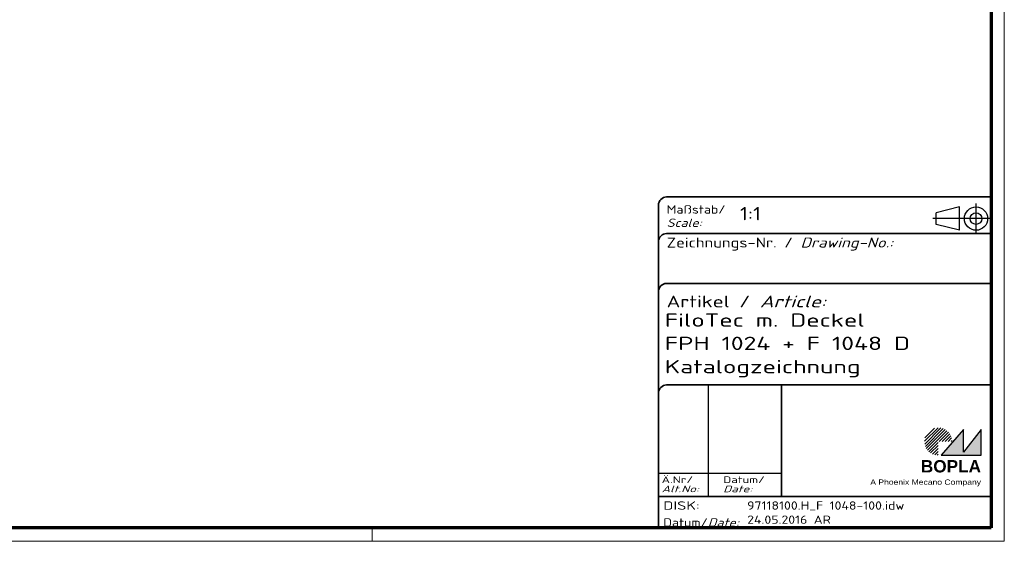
# Model space of a CAD drawing. Header units: millimetres. Extents: x 1 to 593, y 1 to 419.
# Tile 5 of 6: x 297 to 593, y 1 to 158. Entities that reach past the tile are written whole.
import ezdxf
from ezdxf.enums import TextEntityAlignment as Align

# ---------------------------------------------------------------- set-up
doc = ezdxf.new("R2010")
doc.units = ezdxf.units.MM
doc.linetypes.add('ACAD_ISO04W100', pattern=[30, 24, -3, 0, -3])
doc.linetypes.add('DASHED', pattern=[0.2067, 0.1654, -0.0413])
doc.layers.get('0').update_dxf_attribs({"lineweight": 25})
for name, color, linetype, lineweight in [('Rahmen (ISO)', 7, 'Continuous', 70), ('Schraffur (ISO)', 1, 'Continuous', 18), ('Sichtbar schmal (ISO)', 1, 'Continuous', 25), ('Titel (ISO)', 5, 'Continuous', 50), ('Verdeckt (ISO)', 5, 'DASHED', 35)]:
    doc.layers.add(name, color=color, linetype=linetype, lineweight=lineweight)
doc.styles.add('Notiztext (DIN)', font='isocpeur.ttf', dxfattribs={"width": 1.1})
doc.styles.get("Standard").update_dxf_attribs({"font": 'isocpeur.ttf', "width": 1.1})
doc.styles.add('Textstil142', font='isocpeur.ttf', dxfattribs={"width": 1.4})
doc.styles.add('Textstil143', font='isocpeur.ttf', dxfattribs={"width": 1.4})
doc.styles.add('Textstil144', font='isocpeur.ttf', dxfattribs={"width": 1.4})
doc.styles.add('Textstil242', font='isocpeur.ttf', dxfattribs={"width": 1.2})
doc.styles.add('Textstil243', font='isocpeur.ttf', dxfattribs={"width": 1.4})
doc.styles.add('Textstil248', font='isocpeui.ttf', dxfattribs={"width": 1.2})
doc.styles.add('Textstil249', font='isocpeui.ttf', dxfattribs={"width": 1.4})
doc.styles.add('Textstil68', font='isocpeur.ttf', dxfattribs={"width": 1.2})

# ---------------------------------------------------------------- blocks, each defined once
blk = doc.blocks.new('Schriftfelder Katalogzeichnung')
at = {"layer": 'Schraffur (ISO)'}
h = blk.add_hatch(dxfattribs=at)
h.set_pattern_fill('ANSI31', color=1, scale=5.08, style=0)
h.set_pattern_definition([(45, (0, 0), (-0.4490128, 0.4490128), [])])
edge = h.paths.add_edge_path()
edge.add_line((395.78, 37.31), (391.63, 37.31))
edge.add_line((391.63, 37.31), (391.63, 33.16))
edge.add_arc((391.63, 37.31), 4.15, 0, 270, ccw=False)
blk.add_hatch(color=7, dxfattribs=at).paths.add_polyline_path([(392.48, 33.16), (404.48, 33.16), (404.48, 40.96), (399.18, 34.06), (399.18, 40.96)])
at = {"color": 5, "linetype": 'Continuous'}
for p, q in [((397.98, 107.81), (390.98, 106.06)), ((397.98, 100.81), (397.98, 107.81)), ((390.98, 102.56), (390.98, 106.06)), ((397.98, 100.81), (390.98, 102.56))]:
    blk.add_line(p, q, dxfattribs=at)
at = {"color": 1, "linetype": 'ACAD_ISO04W100'}
for p, q in [((402.98, 99.81), (402.98, 108.81)), ((407.48, 104.31), (389.98, 104.31))]:
    blk.add_line(p, q, dxfattribs=at)
at = {"color": 1, "linetype": 'Continuous', "lineweight": 25}
for p, q in [((322.48, 54.31), (322.48, 20.81)), ((307.48, 27.81), (344.48, 27.81))]:
    blk.add_line(p, q, dxfattribs=at)
at = {"color": 7, "linetype": 'Continuous'}
for p, q in [((399.18, 40.96), (392.48, 33.16)), ((404.48, 40.96), (399.18, 34.06)), ((399.18, 34.06), (399.18, 40.96)), ((404.48, 33.16), (404.48, 40.96)), ((392.48, 33.16), (404.48, 33.16))]:
    blk.add_line(p, q, dxfattribs=at)
at = {"color": 5, "linetype": 'Continuous'}
for radius in [3.5, 1.75]:
    blk.add_circle((402.98, 104.31), radius, dxfattribs=at)
at = {"layer": 'Titel (ISO)', "lineweight": 18}
for p, q in [((410.48, 7.31), (411.48, 7.31)), ((411.48, 7.31), (411.48, 8.31))]:
    blk.add_line(p, q, dxfattribs=at)
at = {"layer": 'Verdeckt (ISO)', "color": 5, "linetype": 'Continuous', "lineweight": 35}
for p, q in [((407.48, 110.81), (309.98, 110.81)), ((307.48, 108.31), (307.48, 11.31)), ((407.48, 99.81), (309.98, 99.81)), ((407.48, 84.81), (309.98, 84.81)), ((407.48, 54.31), (309.98, 54.31)), ((407.48, 20.81), (307.48, 20.81))]:
    blk.add_line(p, q, dxfattribs=at)
at = {"layer": 'Verdeckt (ISO)', "color": 5, "linetype": 'Continuous'}
blk.add_line((344.48, 54.31), (344.48, 20.81), dxfattribs=at)
at = {"layer": 'Verdeckt (ISO)', "color": 5, "linetype": 'Continuous', "lineweight": 35}
for centre in [(309.98, 108.31), (309.98, 97.31), (309.98, 82.31), (309.98, 51.81)]:
    blk.add_arc(centre, 2.5, 90, 180, dxfattribs=at)
at = {"color": 5, "style": 'Textstil142', "width": 1.4}
blk.add_text('DISK:', height=2.5, dxfattribs=at).set_placement((308.98, 16.81))
at = {"color": 7, "insert": (309.98, 77.64), "char_height": 3.5, "attachment_point": 7}
blk.add_mtext('\\fISOCPEUR|b0|i0;\\W1.30;\\H3.5000;Artikel / \\fISOCPEUR|b0|i1;\\W1.30;\\H3.5000;Article:', dxfattribs=at)
at = {"color": 5, "insert": (308.98, 11.72), "char_height": 2.5, "attachment_point": 7}
blk.add_mtext('\\fISOCPEUR|b0|i0;\\W1.20;\\H2.5000;Datum/\\fISOCPEUR|b0|i1;\\W1.20;\\H2.5000;Date:', dxfattribs=at)
at = {"color": 5, "style": 'Textstil68', "width": 1.2}
for tag, p in [('DATEINAME_001', (334.18, 16.81)), ('ERSTELLUNGSDATUM_001', (334.18, 12.56)), ('50-Namenskürzel_001', (354.18, 12.56))]:
    blk.add_attdef(tag, p, '', height=2.5, dxfattribs=at)
at = {"layer": 'Sichtbar schmal (ISO)', "color": 1}
for s, height, style, width, p in [('Maßstab/', 2.5, 'Textstil68', 1.2, (309.98, 105.81)), ('Scale:', 2.5, 'Textstil248', 1.2, (309.98, 101.81)), ('Ä.Nr/', 2, 'Textstil144', 1.4, (308.48, 24.81)), ('Datum/', 2, 'Textstil144', 1.4, (326.98, 24.81)), ('Alt.No:', 2, 'Textstil249', 1.4, (308.48, 22.06)), ('Date:', 2, 'Textstil249', 1.4, (326.98, 22.06))]:
    blk.add_text(s, height=height, dxfattribs=dict(at, style=style, width=width)).set_placement(p)
at = {"layer": 'Sichtbar schmal (ISO)', "color": 1, "insert": (309.98, 94.71), "char_height": 3, "attachment_point": 7}
blk.add_mtext('\\fISOCPEUR|b0|i0;\\W1.20;\\H3.0000;Zeichnungs-Nr. / \\fISOCPEUR|b0|i1;\\W1.20;\\H3.0000;Drawing-No.:', dxfattribs=at)
at = {"layer": 'Sichtbar schmal (ISO)', "color": 1, "style": 'Textstil144', "width": 1.4}
for tag, p in [('19-Ä-Nr._-10-', (309.48, 53.56)), ('19-Datum_-10-', (324.48, 53.56)), ('18-Ä-Nr._-9-', (309.48, 51.06)), ('18-Datum_-9-', (324.48, 51.06)), ('17-Ä-Nr._-8-', (309.48, 48.56)), ('17-Datum_-8-', (324.48, 48.56)), ('16-Ä-Nr._-7-', (309.48, 46.06)), ('16-Datum_-7-', (324.48, 46.06)), ('15-Ä-Nr._-6-', (309.48, 43.56)), ('14-Ä-Nr._-5-', (309.48, 41.06)), ('15-Datum_-6-', (324.48, 43.56)), ('13-Ä-Nr._-4-', (309.48, 38.56)), ('14-Datum_-5-', (324.48, 41.06)), ('13-Datum_-4-', (324.48, 38.56)), ('12-Ä-Nr._-3-', (309.48, 36.06)), ('12-Datum_-3-', (324.48, 36.06)), ('11-Ä-Nr._-2-', (309.48, 33.56)), ('11-Datum_-2-', (324.48, 33.56)), ('10-Ä-Nr._-1-', (309.48, 31.06)), ('10-Datum_-1-', (324.48, 31.06))]:
    blk.add_attdef(tag, text='', height=2, dxfattribs=at).set_placement(p, align=Align.TOP_LEFT)
at = {"layer": 'Titel (ISO)', "color": 7, "insert": (404.48, 27.96), "char_height": 3.7, "width": 19.8847, "attachment_point": 9, "style": 'Notiztext (DIN)'}
blk.add_mtext('\\fArial|b1|i0;\\H3.7000;BOPLA', dxfattribs=at)
at = {"layer": 'Titel (ISO)', "color": 5, "insert": (404.48, 23.81), "char_height": 1.6, "width": 34.8824, "attachment_point": 9, "style": 'Notiztext (DIN)'}
blk.add_mtext('\\fArial|b0|i0;\\W1.15;\\H1.6000;A Phoenix Mecano Company', dxfattribs=at)
at = {"layer": 'Titel (ISO)', "color": 7}
for tag, p, height, style, width in [('02-Maßstab_001', (332, 103.81), 4, 'Textstil242', 1.2), ('07-Artikel-Modell_001', (309.43, 71.81), 3.98, 'Textstil243', 1.4), ('08-Artikel-Benennung_001', (309.42, 64.81), 4, 'Textstil143', 1.4), ('09-Artikel-Benennung_(2.Zeile)_001', (309.43, 57.81), 3.98, 'Textstil243', 1.4)]:
    blk.add_attdef(tag, p, '', height=height, dxfattribs=dict(at, style=style, width=width))
at = {"layer": 'Titel (ISO)', "color": 7, "style": 'Textstil143', "width": 1.4}
blk.add_attdef('03-Zchn.Nr.', text='', height=4, dxfattribs=at).set_placement((332.48, 92.31), align=Align.TOP_LEFT)
blk = doc.blocks.new('Ränder Bopla-A2-Rahmen')
at = {"layer": 'Rahmen (ISO)', "color": 1, "lineweight": 18}
for p, q in [((593, 1), (593, 419)), ((403, 5), (403, 1)), ((1, 1), (593, 1))]:
    blk.add_line(p, q, dxfattribs=at)
at = {"layer": 'Rahmen (ISO)', "color": 91, "lineweight": 70}
for p, q in [((589, 415), (589, 5)), ((589, 5), (20, 5))]:
    blk.add_line(p, q, dxfattribs=at)

msp = doc.modelspace()

# ---------------------------------------------------------------- block references
msp.add_blockref('Ränder Bopla-A2-Rahmen', (0, 0))
msp.add_blockref('Schriftfelder Katalogzeichnung', (181.5158395, -6.3067288)).add_auto_attribs({'DATEINAME_001': '97118100.H_F 1048-100.idw', 'ERSTELLUNGSDATUM_001': '24.05.2016', '07-Artikel-Modell_001': 'FiloTec m. Deckel', '50-Namenskürzel_001': 'AR', '02-Maßstab_001': '1:1', '08-Artikel-Benennung_001': 'FPH 1024 + F 1048 D', '09-Artikel-Benennung_(2.Zeile)_001': 'Katalogzeichnung'})

doc.saveas('drawing.dxf')
